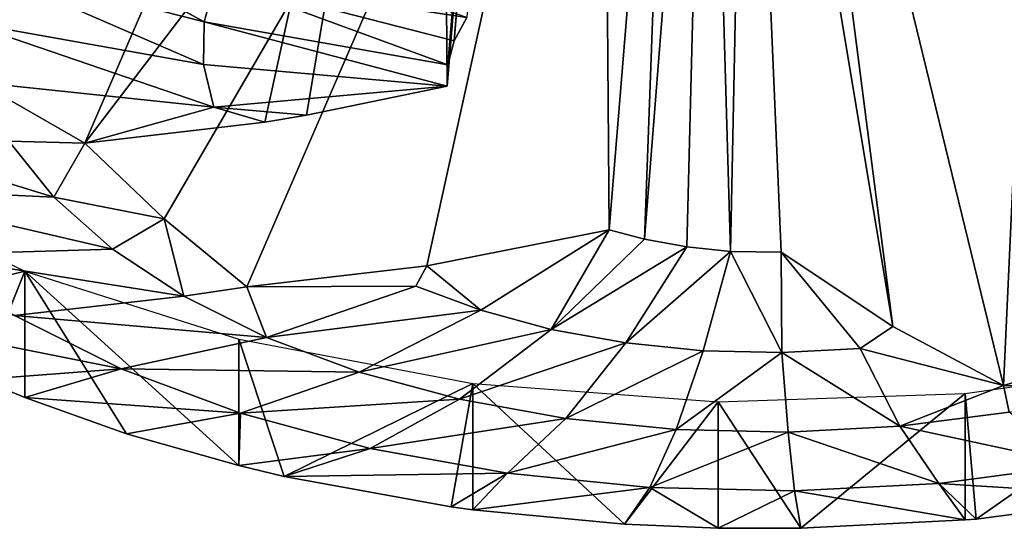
# Model space of a CAD drawing. Extents: x -46 to 46, y 1 to 197.
# Tile 20 of 168: x -2.22 to 1.06, y 28.37 to 30.06. Entities that reach past the tile are written whole.
import ezdxf

# ---------------------------------------------------------------- set-up
doc = ezdxf.new("R2010")
doc.units = 0
doc.header["$LTSCALE"] = 25.4
doc.layers.get('0').update_dxf_attribs({"color": 13, "linetype": 'CONTINUOUS'})

# ---------------------------------------------------------------- blocks, each defined once
blk = doc.blocks.new('BUSH-3401_STL')
at = {"color": 8}
mesh = blk.add_polyface(dxfattribs=at)
corners = [(-0.5596, 32.5219, 147.6765), (-0.7704, 29.9881, 149.355), (-0.5688, 32.4982, 147.6399)]
mesh.append_faces([[corners[k] for k in face] for face in [(0, 1, 2)]], dxfattribs={"color": 8})
mesh = blk.add_polyface(dxfattribs=at)
corners = [(-0.5596, 32.5219, 147.6765), (-0.7284, 30.0655, 149.4744), (-0.7704, 29.9881, 149.355)]
mesh.append_faces([[corners[k] for k in face] for face in [(0, 1, 2)]], dxfattribs={"color": 8})
mesh = blk.add_polyface(dxfattribs=at)
corners = [(-0.5688, 32.4982, 147.6399), (-0.7923, 29.9083, 149.2318), (-0.5788, 32.4601, 147.5812)]
mesh.append_faces([[corners[k] for k in face] for face in [(0, 1, 2)]], dxfattribs={"color": 8})
mesh = blk.add_polyface(dxfattribs=at)
corners = [(-0.5688, 32.4982, 147.6399), (-0.7704, 29.9881, 149.355), (-0.7923, 29.9083, 149.2318)]
mesh.append_faces([[corners[k] for k in face] for face in [(0, 1, 2)]], dxfattribs={"color": 8})
mesh = blk.add_polyface(dxfattribs=at)
corners = [(-0.8148, 32.3814, 147.4596), (-1.4006, 29.7184, 148.7559), (-1.9985, 29.6481, 148.3641), (-1.2622, 29.7414, 148.8422), (-0.7944, 29.8374, 149.1222), (-0.5788, 32.4601, 147.5812)]
mesh.append_faces([[corners[k] for k in face] for face in [(0, 1, 2), (4, 0, 5)]], dxfattribs={"vtx0": -1, "color": 8})
mesh.append_faces([[corners[k] for k in face] for face in [(1, 0, 3), (3, 0, 4)]], dxfattribs={"vtx0": -1, "vtx1": -1, "color": 8})
mesh = blk.add_polyface(dxfattribs=at)
corners = [(-0.5788, 32.4601, 147.5812), (-0.7923, 29.9083, 149.2318), (-0.7944, 29.8374, 149.1222)]
mesh.append_faces([[corners[k] for k in face] for face in [(0, 1, 2)]], dxfattribs={"color": 8})
mesh = blk.add_polyface(dxfattribs=at)
corners = [(-0.2759, 31.9042, 146.7228), (-1.7346, 29.3967, 148), (-1.4596, 29.1709, 147.6274), (-1.9985, 29.6481, 148.3641), (-0.8148, 32.3814, 147.4596)]
mesh.append_faces([[corners[k] for k in face] for face in [(0, 1, 2), (3, 0, 4)]], dxfattribs={"vtx0": -1, "color": 8})
mesh.append_faces([[corners[k] for k in face] for face in [(1, 0, 3)]], dxfattribs={"vtx0": -1, "vtx1": -1, "color": 8})
mesh = blk.add_polyface(dxfattribs=at)
corners = [(1.0552, 28.8438, 147.1225), (1.2063, 32.1185, 147.0538), (0.3285, 31.8256, 146.6015), (1.4975, 28.9764, 147.351), (1.933, 29.1368, 147.5748)]
mesh.append_faces([[corners[k] for k in face] for face in [(0, 1, 2), (1, 3, 4)]], dxfattribs={"vtx0": -1, "color": 8})
mesh.append_faces([[corners[k] for k in face] for face in [(1, 0, 3)]], dxfattribs={"vtx0": -1, "vtx2": -1, "color": 8})
mesh = blk.add_polyface(dxfattribs=at)
corners = [(-0.8617, 29.2412, 148.0191), (-0.2759, 31.9042, 146.7228), (-1.4596, 29.1709, 147.6274), (-0.2555, 29.3602, 148.3855), (-0.0399, 31.9829, 146.8444)]
mesh.append_faces([[corners[k] for k in face] for face in [(0, 1, 2), (1, 3, 4)]], dxfattribs={"vtx0": -1, "color": 8})
mesh.append_faces([[corners[k] for k in face] for face in [(1, 0, 3)]], dxfattribs={"vtx0": -1, "vtx2": -1, "color": 8})
mesh = blk.add_polyface(dxfattribs=at)
corners = [(-0.0399, 31.9829, 146.8444), (-0.2555, 29.3602, 148.3855), (-0.1382, 29.3291, 148.3375)]
mesh.append_faces([[corners[k] for k in face] for face in [(0, 1, 2)]], dxfattribs={"color": 8})
mesh = blk.add_polyface(dxfattribs=at)
corners = [(0.0701, 31.9643, 146.8156), (-0.0399, 31.9829, 146.8444), (-0.1382, 29.3291, 148.3375)]
mesh.append_faces([[corners[k] for k in face] for face in [(0, 1, 2)]], dxfattribs={"color": 8})
mesh = blk.add_polyface(dxfattribs=at)
corners = [(0.0701, 31.9643, 146.8156), (-0.1382, 29.3291, 148.3375), (0.0026, 29.3036, 148.2981)]
mesh.append_faces([[corners[k] for k in face] for face in [(0, 1, 2)]], dxfattribs={"color": 8})
mesh = blk.add_polyface(dxfattribs=at)
corners = [(0.1485, 29.2889, 148.2755), (0.0701, 31.9643, 146.8156), (0.0026, 29.3036, 148.2981)]
mesh.append_faces([[corners[k] for k in face] for face in [(0, 1, 2)]], dxfattribs={"color": 8})
mesh = blk.add_polyface(dxfattribs=at)
corners = [(0.202, 31.953, 146.7982), (0.0701, 31.9643, 146.8156), (0.1485, 29.2889, 148.2755)]
mesh.append_faces([[corners[k] for k in face] for face in [(0, 1, 2)]], dxfattribs={"color": 8})
mesh = blk.add_polyface(dxfattribs=at)
corners = [(0.316, 29.2859, 148.2707), (0.202, 31.953, 146.7982), (0.1485, 29.2889, 148.2755)]
mesh.append_faces([[corners[k] for k in face] for face in [(0, 1, 2)]], dxfattribs={"color": 8})
mesh = blk.add_polyface(dxfattribs=at)
corners = [(0.202, 31.953, 146.7982), (0.6881, 29.0397, 147.7079), (0.3285, 31.8256, 146.6015)]
mesh.append_faces([[corners[k] for k in face] for face in [(0, 1, 2)]], dxfattribs={"color": 8})
mesh = blk.add_polyface(dxfattribs=at)
corners = [(0.202, 31.953, 146.7982), (0.316, 29.2859, 148.2707), (0.6881, 29.0397, 147.7079)]
mesh.append_faces([[corners[k] for k in face] for face in [(0, 1, 2)]], dxfattribs={"color": 8})
mesh = blk.add_polyface(dxfattribs=at)
corners = [(0.3285, 31.8256, 146.6015), (0.6881, 29.0397, 147.7079), (1.0552, 28.8438, 147.1225)]
mesh.append_faces([[corners[k] for k in face] for face in [(0, 1, 2)]], dxfattribs={"color": 8})
mesh = blk.add_polyface(dxfattribs=at)
corners = [(-1.602, 30.0516, 149.2141), (-2.3424, 30.4544, 149.4665), (-2.3972, 30.2539, 149.1569), (-1.5635, 30.1923, 149.4314)]
mesh.append_faces([[corners[k] for k in face] for face in [(0, 1, 2), (1, 0, 3)]], dxfattribs={"vtx0": -1, "color": 8})
mesh = blk.add_polyface(dxfattribs=at)
corners = [(-0.7284, 30.0655, 149.4744), (-1.5635, 30.1923, 149.4314), (-0.7704, 29.9881, 149.355), (-1.4894, 30.3287, 149.642)]
mesh.append_faces([[corners[k] for k in face] for face in [(0, 1, 2), (1, 0, 3)]], dxfattribs={"vtx0": -1, "color": 8})
mesh = blk.add_polyface(dxfattribs=at)
corners = [(-1.6041, 29.9093, 148.9945), (-2.3972, 30.2539, 149.1569), (-2.4002, 30.0511, 148.8439), (-1.602, 30.0516, 149.2141)]
mesh.append_faces([[corners[k] for k in face] for face in [(0, 1, 2), (1, 0, 3)]], dxfattribs={"vtx0": -1, "color": 8})
mesh = blk.add_polyface(dxfattribs=at)
corners = [(-0.7923, 29.9083, 149.2318), (-1.5635, 30.1923, 149.4314), (-1.602, 30.0516, 149.2141), (-0.7704, 29.9881, 149.355)]
mesh.append_faces([[corners[k] for k in face] for face in [(0, 1, 2), (1, 0, 3)]], dxfattribs={"vtx0": -1, "color": 8})
mesh = blk.add_polyface(dxfattribs=at)
corners = [(-1.602, 30.0516, 149.2141), (-1.6041, 29.9093, 148.9945), (-0.7944, 29.8374, 149.1222)]
mesh.append_faces([[corners[k] for k in face] for face in [(0, 1, 2)]], dxfattribs={"color": 8})
mesh = blk.add_polyface(dxfattribs=at)
corners = [(-0.7923, 29.9083, 149.2318), (-1.602, 30.0516, 149.2141), (-0.7944, 29.8374, 149.1222)]
mesh.append_faces([[corners[k] for k in face] for face in [(0, 1, 2)]], dxfattribs={"color": 8})
mesh = blk.add_polyface(dxfattribs=at)
corners = [(-1.5697, 29.7683, 148.7768), (-2.4002, 30.0511, 148.8439), (-2.3512, 29.8501, 148.5335), (-1.6041, 29.9093, 148.9945)]
mesh.append_faces([[corners[k] for k in face] for face in [(0, 1, 2), (1, 0, 3)]], dxfattribs={"vtx0": -1, "color": 8})
mesh = blk.add_polyface(dxfattribs=at)
corners = [(-0.7944, 29.8374, 149.1222), (-1.6041, 29.9093, 148.9945), (-1.5697, 29.7683, 148.7768)]
mesh.append_faces([[corners[k] for k in face] for face in [(0, 1, 2)]], dxfattribs={"color": 8})
mesh = blk.add_polyface(dxfattribs=at)
corners = [(-1.5697, 29.7683, 148.7768), (-2.3512, 29.8501, 148.5335), (-1.9985, 29.6481, 148.3641)]
mesh.append_faces([[corners[k] for k in face] for face in [(0, 1, 2)]], dxfattribs={"color": 8})
mesh = blk.add_polyface(dxfattribs=at)
corners = [(-2.3512, 29.8501, 148.5335), (-2.2512, 29.6548, 148.232), (-1.9985, 29.6481, 148.3641)]
mesh.append_faces([[corners[k] for k in face] for face in [(0, 1, 2)]], dxfattribs={"color": 8})
mesh = blk.add_polyface(dxfattribs=at)
corners = [(-0.7944, 29.8374, 149.1222), (-1.5697, 29.7683, 148.7768), (-1.2622, 29.7414, 148.8422)]
mesh.append_faces([[corners[k] for k in face] for face in [(0, 1, 2)]], dxfattribs={"color": 8})
mesh = blk.add_polyface(dxfattribs=at)
corners = [(-1.5697, 29.7683, 148.7768), (-1.9985, 29.6481, 148.3641), (-1.4006, 29.7184, 148.7559)]
mesh.append_faces([[corners[k] for k in face] for face in [(0, 1, 2)]], dxfattribs={"color": 8})
mesh = blk.add_polyface(dxfattribs=at)
corners = [(-1.2622, 29.7414, 148.8422), (-1.5697, 29.7683, 148.7768), (-1.4006, 29.7184, 148.7559)]
mesh.append_faces([[corners[k] for k in face] for face in [(0, 1, 2)]], dxfattribs={"color": 8})
mesh = blk.add_polyface(dxfattribs=at)
corners = [(-2.1022, 29.4689, 147.945), (-2.9832, 29.7405, 147.8668), (-2.7909, 29.5007, 147.4964), (-2.2512, 29.6548, 148.232)]
mesh.append_faces([[corners[k] for k in face] for face in [(0, 1, 2), (1, 0, 3)]], dxfattribs={"vtx0": -1, "color": 8})
mesh = blk.add_polyface(dxfattribs=at)
corners = [(-1.9985, 29.6481, 148.3641), (-2.2512, 29.6548, 148.232), (-2.1022, 29.4689, 147.945)]
mesh.append_faces([[corners[k] for k in face] for face in [(0, 1, 2)]], dxfattribs={"color": 8})
mesh = blk.add_polyface(dxfattribs=at)
corners = [(-1.9985, 29.6481, 148.3641), (-2.1022, 29.4689, 147.945), (-1.7346, 29.3967, 148)]
mesh.append_faces([[corners[k] for k in face] for face in [(0, 1, 2)]], dxfattribs={"color": 8})
mesh = blk.add_polyface(dxfattribs=at)
corners = [(-2.8138, 29.5201, 145.9851), (-2.1979, 29.223, 145.5265), (-2.7762, 29.0786, 146.2233)]
mesh.append_faces([[corners[k] for k in face] for face in [(0, 1, 2)]], dxfattribs={"color": 8})
mesh = blk.add_polyface(dxfattribs=at)
corners = [(-1.9071, 29.2961, 147.6782), (-2.7909, 29.5007, 147.4964), (-2.5391, 29.2777, 147.1521), (-2.1022, 29.4689, 147.945)]
mesh.append_faces([[corners[k] for k in face] for face in [(0, 1, 2), (1, 0, 3)]], dxfattribs={"vtx0": -1, "color": 8})
mesh = blk.add_polyface(dxfattribs=at)
corners = [(-1.7346, 29.3967, 148), (-2.1022, 29.4689, 147.945), (-1.9071, 29.2961, 147.6782)]
mesh.append_faces([[corners[k] for k in face] for face in [(0, 1, 2)]], dxfattribs={"color": 8})
mesh = blk.add_polyface(dxfattribs=at)
corners = [(-1.7346, 29.3967, 148), (-1.9071, 29.2961, 147.6782), (-1.6696, 29.1398, 147.4368)]
mesh.append_faces([[corners[k] for k in face] for face in [(0, 1, 2)]], dxfattribs={"color": 8})
mesh = blk.add_polyface(dxfattribs=at)
corners = [(-1.7346, 29.3967, 148), (-1.6696, 29.1398, 147.4368), (-1.4596, 29.1709, 147.6274)]
mesh.append_faces([[corners[k] for k in face] for face in [(0, 1, 2)]], dxfattribs={"color": 8})
mesh = blk.add_polyface(dxfattribs=at)
corners = [(-0.2555, 29.3602, 148.3855), (-0.8617, 29.2412, 148.0191), (-0.6826, 29.0934, 147.7348)]
mesh.append_faces([[corners[k] for k in face] for face in [(0, 1, 2)]], dxfattribs={"color": 8})
mesh = blk.add_polyface(dxfattribs=at)
corners = [(-0.2555, 29.3602, 148.3855), (-0.6826, 29.0934, 147.7348), (-0.4484, 29.03, 147.6369)]
mesh.append_faces([[corners[k] for k in face] for face in [(0, 1, 2)]], dxfattribs={"color": 8})
mesh = blk.add_polyface(dxfattribs=at)
corners = [(-0.2555, 29.3602, 148.3855), (-0.4484, 29.03, 147.6369), (-0.1382, 29.3291, 148.3375)]
mesh.append_faces([[corners[k] for k in face] for face in [(0, 1, 2)]], dxfattribs={"color": 8})
mesh = blk.add_polyface(dxfattribs=at)
corners = [(0.0026, 29.3036, 148.2981), (-0.4484, 29.03, 147.6369), (-0.2001, 28.985, 147.5674), (-0.1382, 29.3291, 148.3375)]
mesh.append_faces([[corners[k] for k in face] for face in [(0, 1, 2), (1, 0, 3)]], dxfattribs={"vtx0": -1, "color": 8})
mesh = blk.add_polyface(dxfattribs=at)
corners = [(0.1485, 29.2889, 148.2755), (-0.2001, 28.985, 147.5674), (0.0572, 28.9591, 147.5275), (0.0026, 29.3036, 148.2981)]
mesh.append_faces([[corners[k] for k in face] for face in [(0, 1, 2), (1, 0, 3)]], dxfattribs={"vtx0": -1, "color": 8})
mesh = blk.add_polyface(dxfattribs=at)
corners = [(-1.6696, 29.1398, 147.4368), (-2.5391, 29.2777, 147.1521), (-2.2326, 29.0759, 146.8406), (-1.9071, 29.2961, 147.6782)]
mesh.append_faces([[corners[k] for k in face] for face in [(0, 1, 2), (1, 0, 3)]], dxfattribs={"vtx0": -1, "color": 8})
mesh = blk.add_polyface(dxfattribs=at)
corners = [(0.1485, 29.2889, 148.2755), (0.0572, 28.9591, 147.5275), (0.3187, 28.9531, 147.5181)]
mesh.append_faces([[corners[k] for k in face] for face in [(0, 1, 2)]], dxfattribs={"color": 8})
mesh = blk.add_polyface(dxfattribs=at)
corners = [(0.1485, 29.2889, 148.2755), (0.3187, 28.9531, 147.5181), (0.316, 29.2859, 148.2707)]
mesh.append_faces([[corners[k] for k in face] for face in [(0, 1, 2)]], dxfattribs={"color": 8})
mesh = blk.add_polyface(dxfattribs=at)
corners = [(0.316, 29.2859, 148.2707), (0.3187, 28.9531, 147.5181), (0.5791, 28.9668, 147.5394)]
mesh.append_faces([[corners[k] for k in face] for face in [(0, 1, 2)]], dxfattribs={"color": 8})
mesh = blk.add_polyface(dxfattribs=at)
corners = [(0.316, 29.2859, 148.2707), (0.5791, 28.9668, 147.5394), (0.6881, 29.0397, 147.7079)]
mesh.append_faces([[corners[k] for k in face] for face in [(0, 1, 2)]], dxfattribs={"color": 8})
mesh = blk.add_polyface(dxfattribs=at)
corners = [(-0.8617, 29.2412, 148.0191), (-1.4596, 29.1709, 147.6274), (-0.8984, 29.1738, 147.859)]
mesh.append_faces([[corners[k] for k in face] for face in [(0, 1, 2)]], dxfattribs={"color": 8})
mesh = blk.add_polyface(dxfattribs=at)
corners = [(-0.8617, 29.2412, 148.0191), (-0.8984, 29.1738, 147.859), (-0.6826, 29.0934, 147.7348)]
mesh.append_faces([[corners[k] for k in face] for face in [(0, 1, 2)]], dxfattribs={"color": 8})
mesh = blk.add_polyface(dxfattribs=at)
corners = [(-2.1979, 29.223, 145.5265), (-2.3439, 28.8636, 145.8913), (-2.7762, 29.0786, 146.2233)]
mesh.append_faces([[corners[k] for k in face] for face in [(0, 1, 2)]], dxfattribs={"color": 8})
mesh = blk.add_polyface(dxfattribs=at)
corners = [(-2.1979, 28.8034, 145.7983), (-2.3439, 28.8636, 145.8913), (-2.1979, 29.223, 145.5265)]
mesh.append_faces([[corners[k] for k in face] for face in [(0, 1, 2)]], dxfattribs={"color": 8})
mesh = blk.add_polyface(dxfattribs=at)
corners = [(-1.4872, 28.5773, 145.4494), (-2.1979, 29.223, 145.5265), (-1.4872, 28.997, 145.1776)]
mesh.append_faces([[corners[k] for k in face] for face in [(0, 1, 2)]], dxfattribs={"color": 8})
mesh = blk.add_polyface(dxfattribs=at)
corners = [(-1.4872, 28.5773, 145.4494), (-1.8607, 28.6834, 145.6131), (-2.1979, 29.223, 145.5265)]
mesh.append_faces([[corners[k] for k in face] for face in [(0, 1, 2)]], dxfattribs={"color": 8})
mesh = blk.add_polyface(dxfattribs=at)
corners = [(-1.8607, 28.6834, 145.6131), (-2.1979, 28.8034, 145.7983), (-2.1979, 29.223, 145.5265)]
mesh.append_faces([[corners[k] for k in face] for face in [(0, 1, 2)]], dxfattribs={"color": 8})
mesh = blk.add_polyface(dxfattribs=at)
corners = [(-1.4596, 29.1709, 147.6274), (-1.6696, 29.1398, 147.4368), (-1.3944, 29.0029, 147.2255)]
mesh.append_faces([[corners[k] for k in face] for face in [(0, 1, 2)]], dxfattribs={"color": 8})
mesh = blk.add_polyface(dxfattribs=at)
corners = [(-0.8984, 29.1738, 147.859), (-1.4596, 29.1709, 147.6274), (-1.3944, 29.0029, 147.2255)]
mesh.append_faces([[corners[k] for k in face] for face in [(0, 1, 2)]], dxfattribs={"color": 8})
mesh = blk.add_polyface(dxfattribs=at)
corners = [(-0.6826, 29.0934, 147.7348), (-1.3944, 29.0029, 147.2255), (-1.0869, 28.8882, 147.0484), (-0.8984, 29.1738, 147.859)]
mesh.append_faces([[corners[k] for k in face] for face in [(0, 1, 2), (1, 0, 3)]], dxfattribs={"vtx0": -1, "color": 8})
mesh = blk.add_polyface(dxfattribs=at)
corners = [(-1.3944, 29.0029, 147.2255), (-2.2326, 29.0759, 146.8406), (-1.8775, 28.8992, 146.5679), (-1.6696, 29.1398, 147.4368)]
mesh.append_faces([[corners[k] for k in face] for face in [(0, 1, 2), (1, 0, 3)]], dxfattribs={"vtx0": -1, "color": 8})
mesh = blk.add_polyface(dxfattribs=at)
corners = [(-1.8775, 28.8992, 146.5679), (-2.7762, 29.0786, 146.2233), (-2.3439, 28.8636, 145.8913), (-2.2326, 29.0759, 146.8406)]
mesh.append_faces([[corners[k] for k in face] for face in [(0, 1, 2), (1, 0, 3)]], dxfattribs={"vtx0": -1, "color": 8})
mesh = blk.add_polyface(dxfattribs=at)
corners = [(-0.4484, 29.03, 147.6369), (-1.0869, 28.8882, 147.0484), (-0.753, 28.7979, 146.909), (-0.6826, 29.0934, 147.7348)]
mesh.append_faces([[corners[k] for k in face] for face in [(0, 1, 2), (1, 0, 3)]], dxfattribs={"vtx0": -1, "color": 8})
mesh = blk.add_polyface(dxfattribs=at)
corners = [(0.6881, 29.0397, 147.7079), (0.5791, 28.9668, 147.5394), (1.0552, 28.8438, 147.1225)]
mesh.append_faces([[corners[k] for k in face] for face in [(0, 1, 2)]], dxfattribs={"color": 8})
mesh = blk.add_polyface(dxfattribs=at)
corners = [(-0.2001, 28.985, 147.5674), (-0.753, 28.7979, 146.909), (-0.3992, 28.7337, 146.8099), (-0.4484, 29.03, 147.6369)]
mesh.append_faces([[corners[k] for k in face] for face in [(0, 1, 2), (1, 0, 3)]], dxfattribs={"vtx0": -1, "color": 8})
mesh = blk.add_polyface(dxfattribs=at)
corners = [(-1.0869, 28.8882, 147.0484), (-1.8775, 28.8992, 146.5679), (-1.4806, 28.7512, 146.3394), (-1.3944, 29.0029, 147.2255)]
mesh.append_faces([[corners[k] for k in face] for face in [(0, 1, 2), (1, 0, 3)]], dxfattribs={"vtx0": -1, "color": 8})
mesh = blk.add_polyface(dxfattribs=at)
corners = [(-0.7091, 28.8507, 144.9517), (-1.3361, 28.5415, 145.394), (-1.4872, 28.997, 145.1776)]
mesh.append_faces([[corners[k] for k in face] for face in [(0, 1, 2)]], dxfattribs={"color": 8})
mesh = blk.add_polyface(dxfattribs=at)
corners = [(-1.3361, 28.5415, 145.394), (-1.4872, 28.5773, 145.4494), (-1.4872, 28.997, 145.1776)]
mesh.append_faces([[corners[k] for k in face] for face in [(0, 1, 2)]], dxfattribs={"color": 8})
mesh = blk.add_polyface(dxfattribs=at)
corners = [(0.0572, 28.9591, 147.5275), (-0.3992, 28.7337, 146.8099), (-0.0324, 28.6969, 146.7531), (-0.2001, 28.985, 147.5674)]
mesh.append_faces([[corners[k] for k in face] for face in [(0, 1, 2), (1, 0, 3)]], dxfattribs={"vtx0": -1, "color": 8})
mesh = blk.add_polyface(dxfattribs=at)
corners = [(1.4975, 28.9764, 147.351), (1.0552, 28.8438, 147.1225), (1.4209, 28.8298, 146.9582)]
mesh.append_faces([[corners[k] for k in face] for face in [(0, 1, 2)]], dxfattribs={"color": 8})
mesh = blk.add_polyface(dxfattribs=at)
corners = [(0.3187, 28.9531, 147.5181), (-0.0324, 28.6969, 146.7531), (0.3402, 28.6883, 146.7397), (0.0572, 28.9591, 147.5275)]
mesh.append_faces([[corners[k] for k in face] for face in [(0, 1, 2), (1, 0, 3)]], dxfattribs={"vtx0": -1, "color": 8})
mesh = blk.add_polyface(dxfattribs=at)
corners = [(0.7114, 28.7079, 146.77), (0.3187, 28.9531, 147.5181), (0.3402, 28.6883, 146.7397), (0.5791, 28.9668, 147.5394)]
mesh.append_faces([[corners[k] for k in face] for face in [(0, 1, 2), (1, 0, 3)]], dxfattribs={"vtx0": -1, "color": 8})
mesh = blk.add_polyface(dxfattribs=at)
corners = [(0.5791, 28.9668, 147.5394), (0.7114, 28.7079, 146.77), (1.0552, 28.8438, 147.1225)]
mesh.append_faces([[corners[k] for k in face] for face in [(0, 1, 2)]], dxfattribs={"color": 8})
mesh = blk.add_polyface(dxfattribs=at)
corners = [(1.7249, 28.9298, 145.0738), (0.9646, 28.4, 145.1756), (0.9284, 28.8164, 144.8988)]
mesh.append_faces([[corners[k] for k in face] for face in [(0, 1, 2)]], dxfattribs={"color": 8})
mesh = blk.add_polyface(dxfattribs=at)
corners = [(1.7249, 28.9298, 145.0738), (1.5342, 28.4746, 145.2908), (0.9646, 28.4, 145.1756)]
mesh.append_faces([[corners[k] for k in face] for face in [(0, 1, 2)]], dxfattribs={"color": 8})
mesh = blk.add_polyface(dxfattribs=at)
corners = [(-1.8775, 28.8992, 146.5679), (-2.3439, 28.8636, 145.8913), (-2.1979, 28.8034, 145.7983)]
mesh.append_faces([[corners[k] for k in face] for face in [(0, 1, 2)]], dxfattribs={"color": 8})
mesh = blk.add_polyface(dxfattribs=at)
corners = [(-1.8775, 28.8992, 146.5679), (-2.1979, 28.8034, 145.7983), (-1.4806, 28.7512, 146.3394)]
mesh.append_faces([[corners[k] for k in face] for face in [(0, 1, 2)]], dxfattribs={"color": 8})
mesh = blk.add_polyface(dxfattribs=at)
corners = [(-0.753, 28.7979, 146.909), (-1.4806, 28.7512, 146.3394), (-1.0497, 28.6346, 146.1594), (-1.0869, 28.8882, 147.0484)]
mesh.append_faces([[corners[k] for k in face] for face in [(0, 1, 2), (1, 0, 3)]], dxfattribs={"vtx0": -1, "color": 8})
mesh = blk.add_polyface(dxfattribs=at)
corners = [(-0.7091, 28.8507, 144.9517), (-0.7803, 28.4406, 145.2383), (-1.3361, 28.5415, 145.394)]
mesh.append_faces([[corners[k] for k in face] for face in [(0, 1, 2)]], dxfattribs={"color": 8})
mesh = blk.add_polyface(dxfattribs=at)
corners = [(-0.7091, 28.431, 145.2235), (-0.7803, 28.4406, 145.2383), (-0.7091, 28.8507, 144.9517)]
mesh.append_faces([[corners[k] for k in face] for face in [(0, 1, 2)]], dxfattribs={"color": 8})
mesh = blk.add_polyface(dxfattribs=at)
corners = [(-0.204, 28.3829, 145.1491), (-0.7091, 28.431, 145.2235), (-0.7091, 28.8507, 144.9517)]
mesh.append_faces([[corners[k] for k in face] for face in [(0, 1, 2)]], dxfattribs={"color": 8})
mesh = blk.add_polyface(dxfattribs=at)
corners = [(0.1065, 28.7897, 144.8576), (-0.204, 28.3829, 145.1491), (-0.7091, 28.8507, 144.9517)]
mesh.append_faces([[corners[k] for k in face] for face in [(0, 1, 2)]], dxfattribs={"color": 8})
mesh = blk.add_polyface(dxfattribs=at)
corners = [(1.0552, 28.8438, 147.1225), (0.7114, 28.7079, 146.77), (1.074, 28.7553, 146.8433)]
mesh.append_faces([[corners[k] for k in face] for face in [(0, 1, 2)]], dxfattribs={"color": 8})
mesh = blk.add_polyface(dxfattribs=at)
corners = [(1.0552, 28.8438, 147.1225), (1.074, 28.7553, 146.8433), (1.4209, 28.8298, 146.9582)]
mesh.append_faces([[corners[k] for k in face] for face in [(0, 1, 2)]], dxfattribs={"color": 8})
mesh = blk.add_polyface(dxfattribs=at)
corners = [(0.9284, 28.8164, 144.8988), (0.3814, 28.3692, 145.1281), (0.1065, 28.7897, 144.8576)]
mesh.append_faces([[corners[k] for k in face] for face in [(0, 1, 2)]], dxfattribs={"color": 8})
mesh = blk.add_polyface(dxfattribs=at)
corners = [(0.9284, 28.3968, 145.1706), (0.3814, 28.3692, 145.1281), (0.9284, 28.8164, 144.8988)]
mesh.append_faces([[corners[k] for k in face] for face in [(0, 1, 2)]], dxfattribs={"color": 8})
mesh = blk.add_polyface(dxfattribs=at)
corners = [(0.9646, 28.4, 145.1756), (0.9284, 28.3968, 145.1706), (0.9284, 28.8164, 144.8988)]
mesh.append_faces([[corners[k] for k in face] for face in [(0, 1, 2)]], dxfattribs={"color": 8})
mesh = blk.add_polyface(dxfattribs=at)
corners = [(-1.4806, 28.7512, 146.3394), (-2.1979, 28.8034, 145.7983), (-1.8607, 28.6834, 145.6131)]
mesh.append_faces([[corners[k] for k in face] for face in [(0, 1, 2)]], dxfattribs={"color": 8})
mesh = blk.add_polyface(dxfattribs=at)
corners = [(-0.3992, 28.7337, 146.8099), (-1.0497, 28.6346, 146.1594), (-0.5931, 28.5518, 146.0315), (-0.753, 28.7979, 146.909)]
mesh.append_faces([[corners[k] for k in face] for face in [(0, 1, 2), (1, 0, 3)]], dxfattribs={"vtx0": -1, "color": 8})
mesh = blk.add_polyface(dxfattribs=at)
corners = [(0.1065, 28.3701, 145.1294), (-0.204, 28.3829, 145.1491), (0.1065, 28.7897, 144.8576)]
mesh.append_faces([[corners[k] for k in face] for face in [(0, 1, 2)]], dxfattribs={"color": 8})
mesh = blk.add_polyface(dxfattribs=at)
corners = [(0.3814, 28.3692, 145.1281), (0.1065, 28.3701, 145.1294), (0.1065, 28.7897, 144.8576)]
mesh.append_faces([[corners[k] for k in face] for face in [(0, 1, 2)]], dxfattribs={"color": 8})
mesh = blk.add_polyface(dxfattribs=at)
corners = [(-1.4806, 28.7512, 146.3394), (-1.8607, 28.6834, 145.6131), (-1.4872, 28.5773, 145.4494)]
mesh.append_faces([[corners[k] for k in face] for face in [(0, 1, 2)]], dxfattribs={"color": 8})
mesh = blk.add_polyface(dxfattribs=at)
corners = [(-1.4806, 28.7512, 146.3394), (-1.4872, 28.5773, 145.4494), (-1.0497, 28.6346, 146.1594)]
mesh.append_faces([[corners[k] for k in face] for face in [(0, 1, 2)]], dxfattribs={"color": 8})
mesh = blk.add_polyface(dxfattribs=at)
corners = [(1.3082, 28.5797, 146.0746), (0.7114, 28.7079, 146.77), (0.8402, 28.5184, 145.98), (1.074, 28.7553, 146.8433)]
mesh.append_faces([[corners[k] for k in face] for face in [(0, 1, 2), (1, 0, 3)]], dxfattribs={"vtx0": -1, "color": 8})
mesh = blk.add_polyface(dxfattribs=at)
corners = [(-0.0324, 28.6969, 146.7531), (-0.5931, 28.5518, 146.0315), (-0.1197, 28.5043, 145.9582), (-0.3992, 28.7337, 146.8099)]
mesh.append_faces([[corners[k] for k in face] for face in [(0, 1, 2), (1, 0, 3)]], dxfattribs={"vtx0": -1, "color": 8})
mesh = blk.add_polyface(dxfattribs=at)
corners = [(0.3402, 28.6883, 146.7397), (-0.1197, 28.5043, 145.9582), (0.3611, 28.4931, 145.9409), (-0.0324, 28.6969, 146.7531)]
mesh.append_faces([[corners[k] for k in face] for face in [(0, 1, 2), (1, 0, 3)]], dxfattribs={"vtx0": -1, "color": 8})
mesh = blk.add_polyface(dxfattribs=at)
corners = [(0.8402, 28.5184, 145.98), (0.3402, 28.6883, 146.7397), (0.3611, 28.4931, 145.9409), (0.7114, 28.7079, 146.77)]
mesh.append_faces([[corners[k] for k in face] for face in [(0, 1, 2), (1, 0, 3)]], dxfattribs={"vtx0": -1, "color": 8})
mesh = blk.add_polyface(dxfattribs=at)
corners = [(-1.0497, 28.6346, 146.1594), (-1.4872, 28.5773, 145.4494), (-1.3361, 28.5415, 145.394)]
mesh.append_faces([[corners[k] for k in face] for face in [(0, 1, 2)]], dxfattribs={"color": 8})
mesh = blk.add_polyface(dxfattribs=at)
corners = [(-0.5931, 28.5518, 146.0315), (-1.3361, 28.5415, 145.394), (-0.7803, 28.4406, 145.2383), (-1.0497, 28.6346, 146.1594)]
mesh.append_faces([[corners[k] for k in face] for face in [(0, 1, 2), (1, 0, 3)]], dxfattribs={"vtx0": -1, "color": 8})
mesh = blk.add_polyface(dxfattribs=at)
corners = [(1.5342, 28.4746, 145.2908), (0.8402, 28.5184, 145.98), (0.9646, 28.4, 145.1756), (1.3082, 28.5797, 146.0746)]
mesh.append_faces([[corners[k] for k in face] for face in [(0, 1, 2), (1, 0, 3)]], dxfattribs={"vtx0": -1, "color": 8})
mesh = blk.add_polyface(dxfattribs=at)
corners = [(-0.5931, 28.5518, 146.0315), (-0.7803, 28.4406, 145.2383), (-0.7091, 28.431, 145.2235)]
mesh.append_faces([[corners[k] for k in face] for face in [(0, 1, 2)]], dxfattribs={"color": 8})
mesh = blk.add_polyface(dxfattribs=at)
corners = [(-0.5931, 28.5518, 146.0315), (-0.7091, 28.431, 145.2235), (-0.1197, 28.5043, 145.9582)]
mesh.append_faces([[corners[k] for k in face] for face in [(0, 1, 2)]], dxfattribs={"color": 8})
mesh = blk.add_polyface(dxfattribs=at)
corners = [(0.8402, 28.5184, 145.98), (0.3611, 28.4931, 145.9409), (0.9284, 28.3968, 145.1706)]
mesh.append_faces([[corners[k] for k in face] for face in [(0, 1, 2)]], dxfattribs={"color": 8})
mesh = blk.add_polyface(dxfattribs=at)
corners = [(0.8402, 28.5184, 145.98), (0.9284, 28.3968, 145.1706), (0.9646, 28.4, 145.1756)]
mesh.append_faces([[corners[k] for k in face] for face in [(0, 1, 2)]], dxfattribs={"color": 8})
mesh = blk.add_polyface(dxfattribs=at)
corners = [(-0.1197, 28.5043, 145.9582), (-0.7091, 28.431, 145.2235), (-0.204, 28.3829, 145.1491)]
mesh.append_faces([[corners[k] for k in face] for face in [(0, 1, 2)]], dxfattribs={"color": 8})
mesh = blk.add_polyface(dxfattribs=at)
corners = [(-0.1197, 28.5043, 145.9582), (-0.204, 28.3829, 145.1491), (0.1065, 28.3701, 145.1294)]
mesh.append_faces([[corners[k] for k in face] for face in [(0, 1, 2)]], dxfattribs={"color": 8})
mesh = blk.add_polyface(dxfattribs=at)
corners = [(-0.1197, 28.5043, 145.9582), (0.1065, 28.3701, 145.1294), (0.3611, 28.4931, 145.9409)]
mesh.append_faces([[corners[k] for k in face] for face in [(0, 1, 2)]], dxfattribs={"color": 8})
mesh = blk.add_polyface(dxfattribs=at)
corners = [(0.3611, 28.4931, 145.9409), (0.1065, 28.3701, 145.1294), (0.3814, 28.3692, 145.1281)]
mesh.append_faces([[corners[k] for k in face] for face in [(0, 1, 2)]], dxfattribs={"color": 8})
mesh = blk.add_polyface(dxfattribs=at)
corners = [(0.3611, 28.4931, 145.9409), (0.3814, 28.3692, 145.1281), (0.9284, 28.3968, 145.1706)]
mesh.append_faces([[corners[k] for k in face] for face in [(0, 1, 2)]], dxfattribs={"color": 8})
blk = doc.blocks.new('GRUPUJ_1')
at = {"color": 0}
blk.add_blockref('BUSH-3401_STL', (45.5568, -27.6526, -0.8958), dxfattribs=at)

msp = doc.modelspace()

# ---------------------------------------------------------------- block references
at = {"color": 0}
msp.add_blockref('GRUPUJ_1', (-45.5568, 27.6526, -67.9042), dxfattribs=at)

doc.saveas('drawing.dxf')
